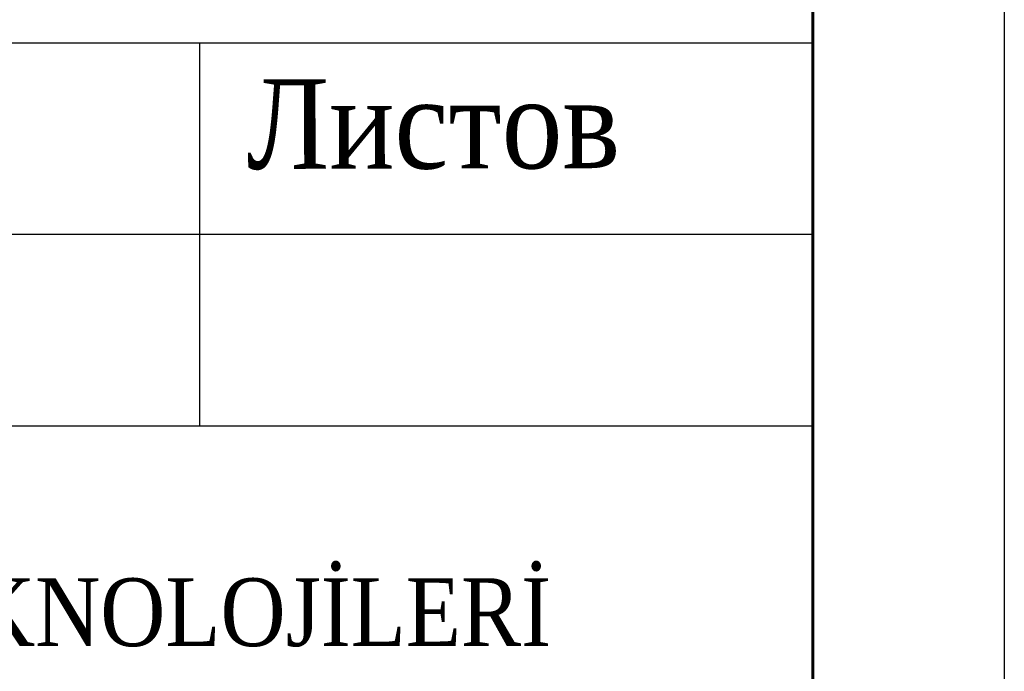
# Model space of a CAD drawing. Header units: inches. Extents: x -397 to 1532, y 9 to 603.
# Tile 26 of 29: x 592 to 618, y 28 to 45. Entities that reach past the tile are written whole.
import ezdxf
from ezdxf.enums import TextEntityAlignment as Align

# ---------------------------------------------------------------- set-up
doc = ezdxf.new("R2010")
doc.units = ezdxf.units.IN
doc.header["$MEASUREMENT"] = 0
doc.layers.add('0_Ном._пера__7', color=7, linetype='Continuous', lineweight=60)
doc.layers.add('ANTET', color=7, linetype='Continuous', lineweight=15)
doc.styles.add('LOGO_TEXT', font='GARA.TTF', dxfattribs={"width": 0.75, "height": 8000.000000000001})
doc.styles.get("Standard").update_dxf_attribs({"font": 'arial.ttf'})

# ---------------------------------------------------------------- blocks, each defined once
blk = doc.blocks.new('*U26')
at = {"color": 0, "ltscale": 25}
blk.add_lwpolyline([(-59400, 42000), (0, 42000), (0, 0), (-59400, 0)], close=True, dxfattribs=at)
at = {"color": 0, "lineweight": 60, "ltscale": 25}
blk.add_lwpolyline([(-57400, 41500), (-500, 41500), (-500, 500), (-57400, 500)], close=True, dxfattribs=at)

msp = doc.modelspace()

# ---------------------------------------------------------------- linework, layer by layer
at = {"color": 7}
for p, q in [((612.5665081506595, 69.37713950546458), (612.5665081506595, 14.37713950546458)), ((612.5665081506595, 44.37713950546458), (427.5665081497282, 44.37713950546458)), ((596.5665081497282, 44.37713950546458), (596.5665081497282, 34.37713950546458)), ((612.5665081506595, 39.37713950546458), (564.5665081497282, 39.37713950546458)), ((612.5665081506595, 34.37713950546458), (564.5665081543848, 34.37713950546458))]:
    msp.add_line(p, q, dxfattribs=at)

# ---------------------------------------------------------------- block references
at = {"xscale": 0.01, "yscale": 0.01, "zscale": 0.01}
msp.add_blockref('*U26', (617.5665081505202, 9.377139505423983), dxfattribs=at)

# ---------------------------------------------------------------- texts
at = {"layer": '0_Ном._пера__7', "linetype": 'Continuous', "lineweight": 0, "insert": (602.665909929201, 43.43885081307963), "char_height": 2.33680631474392, "attachment_point": 2, "rotation": 0.12626215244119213}
msp.add_mtext('{\\fTimes New Roman|b0|i0|c204|p22;\\W0.9;Листов}', dxfattribs=at)
at = {"layer": 'ANTET', "color": 7, "lineweight": 20, "ltscale": 0.5, "style": 'LOGO_TEXT'}
msp.add_text('ÇEVRE TEKNOLOJİLERİ', height=1.771251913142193, dxfattribs=at).set_placement((579.4014179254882, 28.1080384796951), align=Align.BOTTOM_LEFT)

doc.saveas('drawing.dxf')
